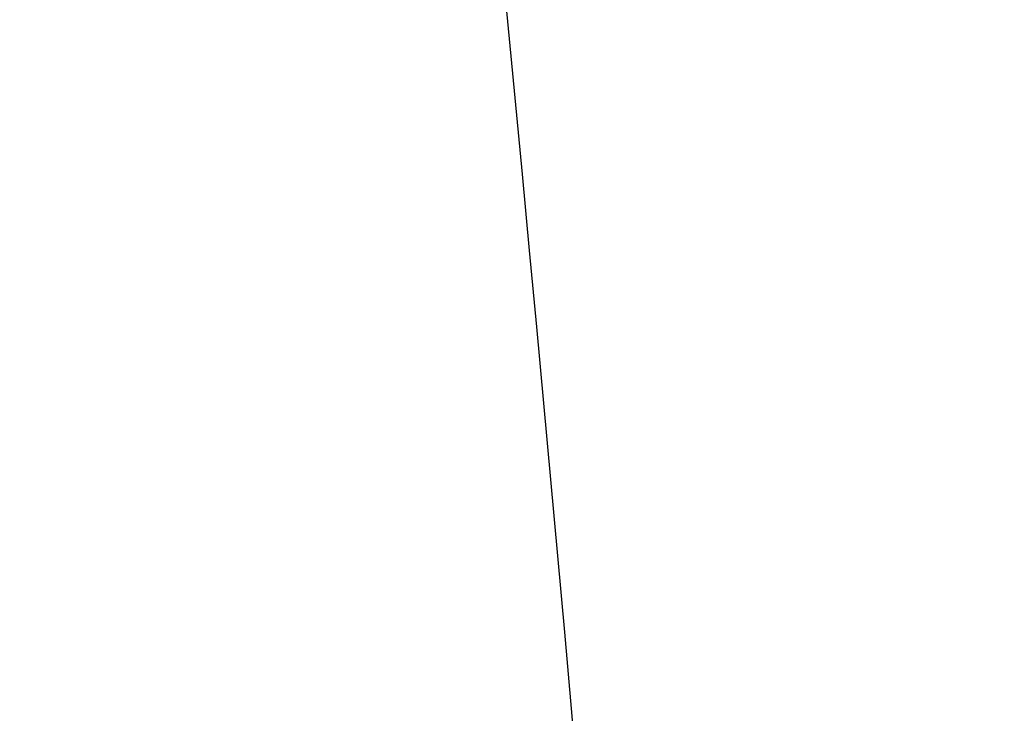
# Model space of a CAD drawing. Header units: millimetres. Extents: x -177 to 471, y -85 to 200.
# Tile 104 of 222: x -135.53386 to -135.52651, y 87.2412 to 87.24638. Entities that reach past the tile are written whole.
import ezdxf
from ezdxf.lldxf.tags import DXFTag

# ---------------------------------------------------------------- set-up
doc = ezdxf.new("R2010")
doc.units = ezdxf.units.MM
doc.layers.add('Default', color=7, linetype='Continuous')
doc.layers.add('P4_A', color=7, linetype='Continuous')
tags = doc.linetypes.add('HIDDEN2', pattern=[4.7625, 3.175, -1.5875]).pattern_tags.tags
tags[6:7] = [DXFTag(74, 4), DXFTag(75, 0), DXFTag(340, '0'), DXFTag(46, 0.0), DXFTag(50, 0.0), DXFTag(44, 0.0), DXFTag(45, 0.0)]
tags[4:5] = [DXFTag(74, 4), DXFTag(75, 0), DXFTag(340, '0'), DXFTag(46, 0.0), DXFTag(50, 0.0), DXFTag(44, 0.0), DXFTag(45, 0.0)]

# ---------------------------------------------------------------- blocks, each defined once
blk = doc.blocks.new('SE1')
at = {"layer": 'P4_A', "color": 7, "linetype": 'Continuous'}
blk.add_arc((-136.1561223, 87.1855685), 0.6288501, 3.8779103, 17.2272206, dxfattribs=at)
blk.add_open_spline([(-135.5291677, 87.353671), (-135.5250941, 87.343158), (-135.5122911, 87.3076543), (-135.5024707, 87.2715686), (-135.4970499, 87.2460311)], degree=3, knots=[0.1668354, 0.1668354, 0.1668354, 0.1668354, 0.18610938, 0.23156102, 0.23156102, 0.23156102, 0.23156102], dxfattribs=at)
at = {"layer": 'P4_A', "color": 7, "linetype": 'HIDDEN2'}
blk.add_open_spline([(-135.4970499, 87.2460311), (-135.4948257, 87.235553), (-135.4887786, 87.2033821), (-135.4834961, 87.1573078), (-135.4808468, 87.0858652), (-135.4866589, 86.9985301), (-135.5107619, 86.8916896), (-135.5583215, 86.76822), (-135.6235086, 86.6587709), (-135.701552, 86.5611356), (-135.7808587, 86.4779969), (-135.8665362, 86.4058631), (-135.9547051, 86.3444026), (-136.0191941, 86.3047785), (-136.0922873, 86.2643823), (-136.1627038, 86.2300625), (-136.2330274, 86.2002585), (-136.2868281, 86.1796186), (-136.3206714, 86.1681267), (-136.336202, 86.1628531)], degree=3, knots=[0.231561, 0.231561, 0.231561, 0.231561, 0.2502099, 0.2886379, 0.3126666, 0.375309, 0.4405566, 0.5000034, 0.5967315, 0.6450124, 0.6936371, 0.7700286, 0.8080894, 0.8462945, 0.8757133, 0.9231725, 0.9526529, 0.9782725, 1, 1, 1, 1], dxfattribs=at)

msp = doc.modelspace()

# ---------------------------------------------------------------- block references
at = {"layer": 'Default'}
msp.add_blockref('SE1', (0, 0), dxfattribs=at)

doc.saveas('drawing.dxf')
